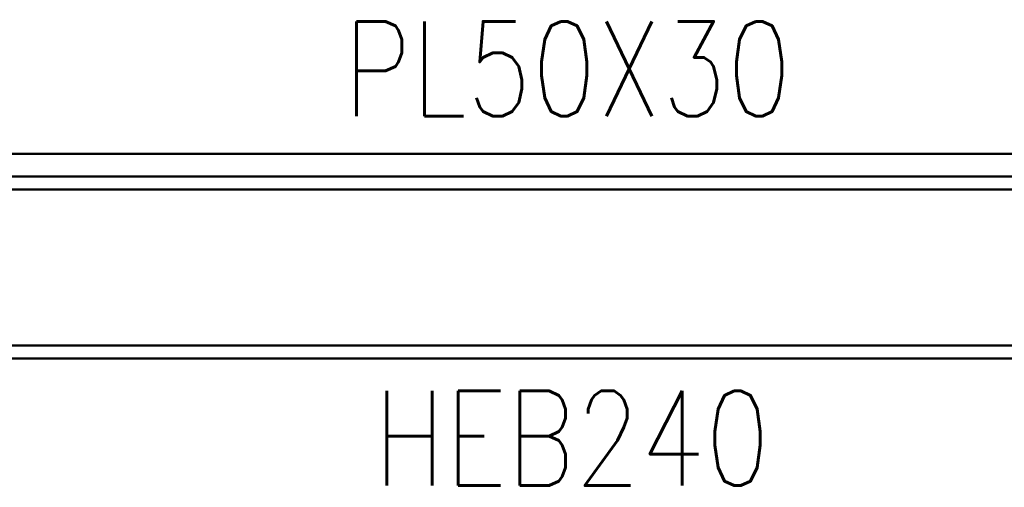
# Paper-space layout 'Layout1' of a CAD drawing. Extents: x -2 to 1033, y -36 to 596.
# Tile 10 of 256: x 91 to 117, y 214 to 226. Entities that reach past the tile are written whole.
import ezdxf

# ---------------------------------------------------------------- set-up
doc = ezdxf.new("R2010")
doc.units = 0
doc.linetypes.add('ACAD_ISO04W100', pattern=[30.5, 24, -3, 0.5, -3])
doc.layers.add('SS_JEŘÁBOVÁ DRÁHA', color=11, linetype='CONTINUOUS', lineweight=50)
doc.layers.add('SS_POPIS_PROFILU', color=13, linetype='CONTINUOUS', lineweight=25)
doc.styles.add('romans.shx', font='romans.shx', dxfattribs={"height": 5})

psp = doc.layouts.get("Layout1")

# ---------------------------------------------------------------- linework, layer by layer
at = {"layer": 'SS_JEŘÁBOVÁ DRÁHA', "color": 1, "linetype": 'Continuous', "ltscale": 0.25}
for p, q in [((162.2145, 222.593), (52.0145, 222.593)), ((162.2145, 221.993), (52.0145, 221.993)), ((52.1145, 221.653), (162.2145, 221.653)), ((52.0145, 217.533), (162.2145, 217.533)), ((162.2145, 217.193), (52.0145, 217.193))]:
    psp.add_line(p, q, dxfattribs=at)
at = {"layer": 'SS_JEŘÁBOVÁ DRÁHA', "color": 7, "linetype": 'ACAD_ISO04W100', "ltscale": 0.25}
for p, q in [((167.8145, 221.993), (50.0145, 221.993)), ((164.7145, 217.193), (47.6145, 217.193))]:
    psp.add_line(p, q, dxfattribs=at)

# ---------------------------------------------------------------- texts
at = {"layer": 'SS_POPIS_PROFILU', "color": 13, "style": 'romans.shx', "width": 0.8}
for s, p in [('PL50X30', (99.2302, 223.593)), ('HEB240', (100.0328, 213.8322))]:
    psp.add_text(s, height=2.5, dxfattribs=at).set_placement(p)

doc.saveas('drawing.dxf')
